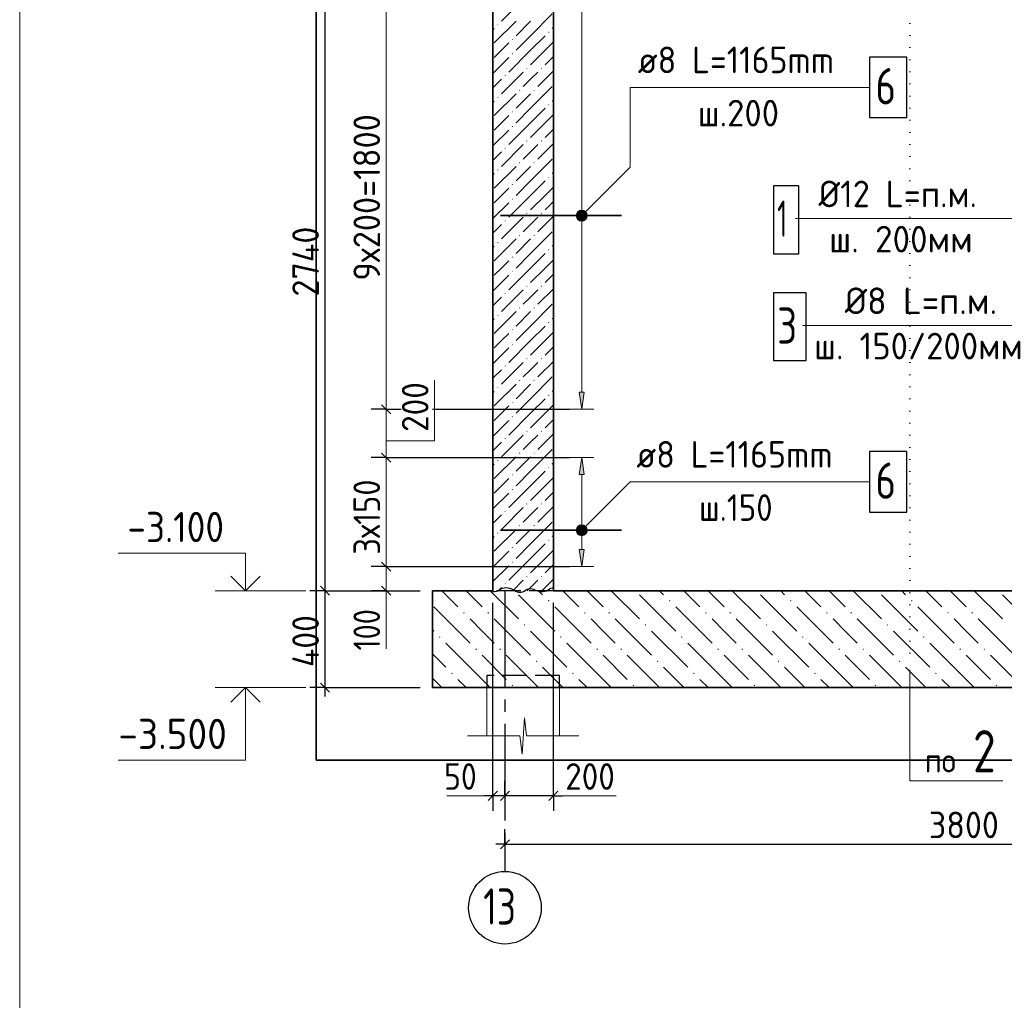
# Model space of a CAD drawing. Header units: millimetres. Extents: x 0 to 42000, y 0 to 29700.
# Tile 18 of 21: x 15180 to 23317, y 16035 to 24140. Entities that reach past the tile are written whole.
import ezdxf

# ---------------------------------------------------------------- set-up
doc = ezdxf.new("R2010")
doc.units = ezdxf.units.MM
for name, pattern in [('______2', [270, 200, -70]), ('______5', [1100, 800, -100, 100, -100]), ('______9', [100, 0, -100])]:
    doc.linetypes.add(name, pattern=pattern)
for name, color, linetype, lineweight in [('Standard', 7, 'Continuous', 25), ('Высотные отметки', 7, 'Continuous', 25), ('ЖБ Плита Фундамента верхний уровень', 7, 'Continuous', 35), ('ЖБ Стена верхний уровень', 7, 'Continuous', 35), ('Позиционная метка линия выноска', 7, 'Continuous', 13), ('Позиционная метка номер позиции', 7, 'Continuous', 13), ('Примечания', 7, 'Continuous', 13), ('Сечения символ', 7, 'Continuous', 25), ('Стена обрамление П-обр.', 7, 'Continuous', 35)]:
    doc.layers.add(name, color=color, linetype=linetype, lineweight=lineweight)
doc.layers.add('Оси', color=7, linetype='______5')
doc.layers.add('Размерная выноска', color=7, linetype='Continuous')
doc.styles.add('ISOCPEUR', font='txt')

msp = doc.modelspace()

# ---------------------------------------------------------------- hatches: boundary and pattern name
at = {"layer": 'ЖБ Плита Фундамента верхний уровень', "linetype": 'Continuous', "lineweight": 18, "transparency": 33554687}
for points in [[(19545, 19337.1), (19551.5, 19343.6), (19558, 19337.1), (19551.5, 19330.6)], [(20545, 19337.1), (20551.5, 19343.6), (20558, 19337.1), (20551.5, 19330.6)], [(21545, 19337.1), (21551.5, 19343.6), (21558, 19337.1), (21551.5, 19330.6)], [(22545, 19337.1), (22551.5, 19343.6), (22558, 19337.1), (22551.5, 19330.6)], [(18845, 19237.1), (18851.5, 19243.6), (18858, 19237.1), (18851.5, 19230.6)], [(19045, 19237.1), (19051.5, 19243.6), (19058, 19237.1), (19051.5, 19230.6)], [(19845, 19237.1), (19851.5, 19243.6), (19858, 19237.1), (19851.5, 19230.6)], [(20045, 19237.1), (20051.5, 19243.6), (20058, 19237.1), (20051.5, 19230.6)], [(20845, 19237.1), (20851.5, 19243.6), (20858, 19237.1), (20851.5, 19230.6)], [(21045, 19237.1), (21051.5, 19243.6), (21058, 19237.1), (21051.5, 19230.6)], [(21845, 19237.1), (21851.5, 19243.6), (21858, 19237.1), (21851.5, 19230.6)], [(22045, 19237.1), (22051.5, 19243.6), (22058, 19237.1), (22051.5, 19230.6)], [(22845, 19237.1), (22851.5, 19243.6), (22858, 19237.1), (22851.5, 19230.6)], [(23045, 19237.1), (23051.5, 19243.6), (23058, 19237.1), (23051.5, 19230.6)], [(19345, 19137.1), (19351.5, 19143.6), (19358, 19137.1), (19351.5, 19130.6)], [(20345, 19137.1), (20351.5, 19143.6), (20358, 19137.1), (20351.5, 19130.6)], [(21345, 19137.1), (21351.5, 19143.6), (21358, 19137.1), (21351.5, 19130.6)], [(22345, 19137.1), (22351.5, 19143.6), (22358, 19137.1), (22351.5, 19130.6)], [(18645, 19037.1), (18651.5, 19043.6), (18658, 19037.1), (18651.5, 19030.6)], [(19645, 19037.1), (19651.5, 19043.6), (19658, 19037.1), (19651.5, 19030.6)], [(20645, 19037.1), (20651.5, 19043.6), (20658, 19037.1), (20651.5, 19030.6)], [(21645, 19037.1), (21651.5, 19043.6), (21658, 19037.1), (21651.5, 19030.6)], [(22645, 19037.1), (22651.5, 19043.6), (22658, 19037.1), (22651.5, 19030.6)], [(18945, 18937.1), (18951.5, 18943.6), (18958, 18937.1), (18951.5, 18930.6)], [(19145, 18937.1), (19151.5, 18943.6), (19158, 18937.1), (19151.5, 18930.6)], [(19945, 18937.1), (19951.5, 18943.6), (19958, 18937.1), (19951.5, 18930.6)], [(20145, 18937.1), (20151.5, 18943.6), (20158, 18937.1), (20151.5, 18930.6)], [(20945, 18937.1), (20951.5, 18943.6), (20958, 18937.1), (20951.5, 18930.6)], [(21145, 18937.1), (21151.5, 18943.6), (21158, 18937.1), (21151.5, 18930.6)], [(21945, 18937.1), (21951.5, 18943.6), (21958, 18937.1), (21951.5, 18930.6)], [(22145, 18937.1), (22151.5, 18943.6), (22158, 18937.1), (22151.5, 18930.6)], [(22945, 18937.1), (22951.5, 18943.6), (22958, 18937.1), (22951.5, 18930.6)], [(23145, 18937.1), (23151.5, 18943.6), (23158, 18937.1), (23151.5, 18930.6)], [(19445, 18837.1), (19451.5, 18843.6), (19458, 18837.1), (19451.5, 18830.6)], [(20445, 18837.1), (20451.5, 18843.6), (20458, 18837.1), (20451.5, 18830.6)], [(21445, 18837.1), (21451.5, 18843.6), (21458, 18837.1), (21451.5, 18830.6)], [(22445, 18837.1), (22451.5, 18843.6), (22458, 18837.1), (22451.5, 18830.6)], [(18745, 18737.1), (18751.5, 18743.6), (18758, 18737.1), (18751.5, 18730.6)], [(19745, 18737.1), (19751.5, 18743.6), (19758, 18737.1), (19751.5, 18730.6)], [(20745, 18737.1), (20751.5, 18743.6), (20758, 18737.1), (20751.5, 18730.6)], [(21745, 18737.1), (21751.5, 18743.6), (21758, 18737.1), (21751.5, 18730.6)], [(22745, 18737.1), (22751.5, 18743.6), (22758, 18737.1), (22751.5, 18730.6)], [(19245, 18637.1), (19251.5, 18643.6), (19258, 18637.1), (19251.5, 18630.6)], [(20245, 18637.1), (20251.5, 18643.6), (20258, 18637.1), (20251.5, 18630.6)], [(21245, 18637.1), (21251.5, 18643.6), (21258, 18637.1), (21251.5, 18630.6)], [(22245, 18637.1), (22251.5, 18643.6), (22258, 18637.1), (22251.5, 18630.6)], [(23245, 18637.1), (23251.5, 18643.6), (23258, 18637.1), (23251.5, 18630.6)]]:
    msp.add_hatch(color=7, dxfattribs=at).paths.add_polyline_path(points, flags=16)
at = {"layer": 'ЖБ Стена верхний уровень', "linetype": 'Continuous', "lineweight": 18, "transparency": 33554687}
for points in [[(19126.5, 24097.1), (19131.5, 24102.1), (19136.5, 24097.1), (19131.5, 24092.1)], [(19546.5, 24037.1), (19551.5, 24042.1), (19556.5, 24037.1), (19551.5, 24032.1)], [(19246.5, 23977.1), (19251.5, 23982.1), (19256.5, 23977.1), (19251.5, 23972.1)], [(19246.5, 23857.1), (19251.5, 23862.1), (19256.5, 23857.1), (19251.5, 23852.1)], [(19186.5, 23677.1), (19191.5, 23682.1), (19196.5, 23677.1), (19191.5, 23672.1)], [(19366.5, 23737.1), (19371.5, 23742.1), (19376.5, 23737.1), (19371.5, 23732.1)], [(19486.5, 23737.1), (19491.5, 23742.1), (19496.5, 23737.1), (19491.5, 23732.1)], [(19306.5, 23557.1), (19311.5, 23562.1), (19316.5, 23557.1), (19311.5, 23552.1)], [(19426.5, 23557.1), (19431.5, 23562.1), (19436.5, 23557.1), (19431.5, 23552.1)], [(19126.5, 23497.1), (19131.5, 23502.1), (19136.5, 23497.1), (19131.5, 23492.1)], [(19546.5, 23437.1), (19551.5, 23442.1), (19556.5, 23437.1), (19551.5, 23432.1)], [(19246.5, 23377.1), (19251.5, 23382.1), (19256.5, 23377.1), (19251.5, 23372.1)], [(19246.5, 23257.1), (19251.5, 23262.1), (19256.5, 23257.1), (19251.5, 23252.1)], [(19366.5, 23137.1), (19371.5, 23142.1), (19376.5, 23137.1), (19371.5, 23132.1)], [(19486.5, 23137.1), (19491.5, 23142.1), (19496.5, 23137.1), (19491.5, 23132.1)], [(19186.5, 23077.1), (19191.5, 23082.1), (19196.5, 23077.1), (19191.5, 23072.1)], [(19306.5, 22957.1), (19311.5, 22962.1), (19316.5, 22957.1), (19311.5, 22952.1)], [(19426.5, 22957.1), (19431.5, 22962.1), (19436.5, 22957.1), (19431.5, 22952.1)], [(19126.5, 22897.1), (19131.5, 22902.1), (19136.5, 22897.1), (19131.5, 22892.2)], [(19546.5, 22837.1), (19551.5, 22842.1), (19556.5, 22837.1), (19551.5, 22832.1)], [(19246.5, 22777.1), (19251.5, 22782.1), (19256.5, 22777.1), (19251.5, 22772.1)], [(19246.5, 22657.1), (19251.5, 22662.1), (19256.5, 22657.1), (19251.5, 22652.1)], [(19366.5, 22537.1), (19371.5, 22542.1), (19376.5, 22537.1), (19371.5, 22532.1)], [(19486.5, 22537.1), (19491.5, 22542.1), (19496.5, 22537.1), (19491.5, 22532.1)], [(19186.5, 22477.1), (19191.5, 22482.1), (19196.5, 22477.1), (19191.5, 22472.1)], [(19126.5, 22297.1), (19131.5, 22302.1), (19136.5, 22297.1), (19131.5, 22292.2)], [(19306.5, 22357.1), (19311.5, 22362.1), (19316.5, 22357.1), (19311.5, 22352.1)], [(19426.5, 22357.1), (19431.5, 22362.1), (19436.5, 22357.1), (19431.5, 22352.1)], [(19546.5, 22237.1), (19551.5, 22242.1), (19556.5, 22237.1), (19551.5, 22232.1)], [(19246.5, 22177.1), (19251.5, 22182.1), (19256.5, 22177.1), (19251.5, 22172.1)], [(19246.5, 22057.1), (19251.5, 22062.1), (19256.5, 22057.1), (19251.5, 22052.1)], [(19366.5, 21937.1), (19371.5, 21942.1), (19376.5, 21937.1), (19371.5, 21932.1)], [(19486.5, 21937.1), (19491.5, 21942.1), (19496.5, 21937.1), (19491.5, 21932.1)], [(19186.5, 21877.1), (19191.5, 21882.1), (19196.5, 21877.1), (19191.5, 21872.1)], [(19306.5, 21757.1), (19311.5, 21762.1), (19316.5, 21757.1), (19311.5, 21752.1)], [(19426.5, 21757.1), (19431.5, 21762.1), (19436.5, 21757.1), (19431.5, 21752.1)], [(19126.5, 21697.1), (19131.5, 21702.1), (19136.5, 21697.1), (19131.5, 21692.2)], [(19246.5, 21577.1), (19251.5, 21582.1), (19256.5, 21577.1), (19251.5, 21572.1)], [(19546.5, 21637.1), (19551.5, 21642.1), (19556.5, 21637.1), (19551.5, 21632.1)], [(19246.5, 21457.1), (19251.5, 21462.1), (19256.5, 21457.1), (19251.5, 21452.1)], [(19366.5, 21337.1), (19371.5, 21342.1), (19376.5, 21337.1), (19371.5, 21332.1)], [(19486.5, 21337.1), (19491.5, 21342.1), (19496.5, 21337.1), (19491.5, 21332.1)], [(19186.5, 21277.1), (19191.5, 21282.1), (19196.5, 21277.1), (19191.5, 21272.1)], [(19306.5, 21157.1), (19311.5, 21162.1), (19316.5, 21157.1), (19311.5, 21152.1)], [(19426.5, 21157.1), (19431.5, 21162.1), (19436.5, 21157.1), (19431.5, 21152.1)], [(19126.5, 21097.1), (19131.5, 21102.1), (19136.5, 21097.1), (19131.5, 21092.2)], [(19546.5, 21037.1), (19551.5, 21042.1), (19556.5, 21037.1), (19551.5, 21032.1)], [(19246.5, 20977.1), (19251.5, 20982.1), (19256.5, 20977.1), (19251.5, 20972.1)], [(19246.5, 20857.1), (19251.5, 20862.1), (19256.5, 20857.1), (19251.5, 20852.1)], [(19186.5, 20677.1), (19191.5, 20682.1), (19196.5, 20677.1), (19191.5, 20672.1)], [(19366.5, 20737.1), (19371.5, 20742.1), (19376.5, 20737.1), (19371.5, 20732.1)], [(19486.5, 20737.1), (19491.5, 20742.1), (19496.5, 20737.1), (19491.5, 20732.1)], [(19306.5, 20557.1), (19311.5, 20562.1), (19316.5, 20557.1), (19311.5, 20552.1)], [(19426.5, 20557.1), (19431.5, 20562.1), (19436.5, 20557.1), (19431.5, 20552.1)], [(19126.5, 20497.1), (19131.5, 20502.1), (19136.5, 20497.1), (19131.5, 20492.2)], [(19546.5, 20437.1), (19551.5, 20442.1), (19556.5, 20437.1), (19551.5, 20432.1)], [(19246.5, 20377.1), (19251.5, 20382.1), (19256.5, 20377.1), (19251.5, 20372.1)], [(19246.5, 20257.1), (19251.5, 20262.1), (19256.5, 20257.1), (19251.5, 20252.1)], [(19366.5, 20137.1), (19371.5, 20142.1), (19376.5, 20137.1), (19371.5, 20132.1)], [(19486.5, 20137.1), (19491.5, 20142.1), (19496.5, 20137.1), (19491.5, 20132.1)], [(19186.5, 20077.1), (19191.5, 20082.1), (19196.5, 20077.1), (19191.5, 20072.1)], [(19306.5, 19957.1), (19311.5, 19962.1), (19316.5, 19957.1), (19311.5, 19952.1)], [(19426.5, 19957.1), (19431.5, 19962.1), (19436.5, 19957.1), (19431.5, 19952.1)], [(19126.5, 19897.1), (19131.5, 19902.1), (19136.5, 19897.1), (19131.5, 19892.2)], [(19246.5, 19777.1), (19251.5, 19782.1), (19256.5, 19777.1), (19251.5, 19772.1)], [(19546.5, 19837.1), (19551.5, 19842.1), (19556.5, 19837.1), (19551.5, 19832.1)], [(19246.5, 19657.1), (19251.5, 19662.1), (19256.5, 19657.1), (19251.5, 19652.1)], [(19366.5, 19537.1), (19371.5, 19542.1), (19376.5, 19537.1), (19371.5, 19532.1)], [(19486.5, 19537.1), (19491.5, 19542.1), (19496.5, 19537.1), (19491.5, 19532.1)], [(19186.5, 19477.1), (19191.5, 19482.1), (19196.5, 19477.1), (19191.5, 19472.1)]]:
    msp.add_hatch(color=7, dxfattribs=at).paths.add_polyline_path(points, flags=16)
at = {"layer": 'Позиционная метка линия выноска', "linetype": 'Continuous', "lineweight": 13, "transparency": 33554687}
for points in [[(19856.4, 22488.2), (19792.7, 22551.8), (19781.3, 22531.5)], [(19867.8, 22508.5), (19813.1, 22563.3), (19792.7, 22551.8)], [(19867.8, 22508.5), (19792.7, 22551.8), (19856.4, 22488.2)], [(19867.8, 22531.5), (19836, 22563.3), (19813.1, 22563.3)], [(19867.8, 22531.5), (19813.1, 22563.3), (19867.8, 22508.5)], [(19836, 22563.3), (19867.8, 22531.5), (19856.4, 22551.8)], [(19856.4, 22488.2), (19781.3, 22531.5), (19836, 22476.7)], [(19836, 22476.7), (19781.3, 22531.5), (19781.3, 22508.5)], [(19836, 22476.7), (19781.3, 22508.5), (19813.1, 22476.7)], [(19813.1, 22476.7), (19781.3, 22508.5), (19792.7, 22488.2)], [(19856.4, 19888.2), (19792.7, 19951.8), (19781.3, 19931.5)], [(19867.8, 19908.5), (19813.1, 19963.3), (19792.7, 19951.8)], [(19867.8, 19908.5), (19792.7, 19951.8), (19856.4, 19888.2)], [(19867.8, 19931.5), (19836, 19963.3), (19813.1, 19963.3)], [(19867.8, 19931.5), (19813.1, 19963.3), (19867.8, 19908.5)], [(19836, 19963.3), (19867.8, 19931.5), (19856.4, 19951.8)], [(19856.4, 19888.2), (19781.3, 19931.5), (19836, 19876.7)], [(19836, 19876.7), (19781.3, 19931.5), (19781.3, 19908.5)], [(19836, 19876.7), (19781.3, 19908.5), (19813.1, 19876.7)], [(19813.1, 19876.7), (19781.3, 19908.5), (19792.7, 19888.2)]]:
    msp.add_hatch(color=7, dxfattribs=at).paths.add_polyline_path(points)
at = {"layer": 'Стена обрамление П-обр.', "linetype": 'Continuous', "lineweight": 13, "transparency": 33554687}
for points in [[(19844.5, 21060), (19824.5, 20920), (19804.5, 21060)], [(19844.5, 19760), (19824.5, 19620), (19804.5, 19760)]]:
    msp.add_hatch(color=7, dxfattribs=at).paths.add_polyline_path(points, flags=16)
msp.add_hatch(color=7, dxfattribs=at).paths.add_polyline_path([(19844.5, 20380), (19824.5, 20520), (19804.5, 20380)])

# ---------------------------------------------------------------- linework, layer by layer
at = {"layer": 'Standard', "color": 7, "linetype": 'Continuous', "lineweight": -3, "transparency": 33554687}
for p, q in [((17702.6, 24900), (17702.6, 19420)), ((18208.3, 20920), (18083.3, 20920)), ((18208.3, 20920), (18333.3, 20920)), ((18208.3, 20920), (18305.3, 20920)), ((18591.3, 20920), (19724.5, 20920)), ((18208.3, 20520), (18083.3, 20520)), ((18208.3, 20520), (18333.3, 20520)), ((18208.3, 20520), (19724.5, 20520)), ((18208.3, 19620), (18083.3, 19620)), ((18208.3, 19620), (18333.3, 19620)), ((18208.3, 19620), (19724.5, 19620)), ((17702.6, 19420), (17577.6, 19420)), ((17702.6, 19420), (17827.6, 19420)), ((17702.6, 19420), (18490.2, 19420)), ((17702.6, 19420), (17702.6, 18620)), ((18208.3, 19420), (18083.3, 19420)), ((18208.3, 19420), (18333.3, 19420)), ((18208.3, 19420), (18490.2, 19420)), ((17702.6, 18620), (17577.6, 18620)), ((17702.6, 18620), (17827.6, 18620)), ((17702.6, 18620), (18490.2, 18620)), ((17702.6, 18620), (17702.6, 18545)), ((19090.2, 17724.7), (19090.2, 17849.7)), ((19190.2, 17724.7), (19190.2, 17849.7)), ((19590.2, 17724.7), (19590.2, 17849.7)), ((19090.2, 17724.7), (19015.2, 17724.7)), ((19090.2, 17724.7), (19090.2, 17599.7)), ((19190.2, 17724.7), (19090.2, 17724.7)), ((19190.2, 17724.7), (19190.2, 17735.3)), ((19190.2, 17724.7), (19190.2, 17599.7)), ((19590.2, 17724.7), (19190.2, 17724.7)), ((19590.2, 17724.7), (19590.2, 17599.7)), ((19590.2, 17724.7), (19665.2, 17724.7)), ((19190.2, 17324.7), (19190.2, 17449.7)), ((19190.2, 17324.7), (19115.2, 17324.7)), ((19190.2, 17324.7), (19190.2, 17199.7)), ((19190.2, 17324.7), (19190.2, 17200)), ((19190.2, 17324.7), (26790.2, 17324.7))]:
    msp.add_line(p, q, dxfattribs=at)
at = {"layer": 'Standard', "color": 7, "linetype": 'Continuous', "lineweight": 25, "transparency": 33554687}
for p, q in [((18170.8, 20957.5), (18245.8, 20882.5)), ((18170.8, 20557.5), (18245.8, 20482.5)), ((18170.8, 19657.5), (18245.8, 19582.5)), ((17665.1, 19457.5), (17740.1, 19382.5)), ((18170.8, 19457.5), (18245.8, 19382.5)), ((17665.1, 18657.5), (17740.1, 18582.5)), ((19127.7, 17762.2), (19052.7, 17687.2)), ((19227.7, 17762.2), (19152.7, 17687.2)), ((19627.7, 17762.2), (19552.7, 17687.2)), ((19152.7, 17287.2), (19227.7, 17362.2))]:
    msp.add_line(p, q, dxfattribs=at)
at = {"layer": 'Standard', "color": 7, "linetype": 'Continuous', "lineweight": 13, "transparency": 33554687}
for p, q in [((18208.3, 20920), (18208.3, 20520)), ((18208.3, 20520), (18208.3, 19620)), ((18208.3, 19620), (18208.3, 19420)), ((18208.3, 19420), (18208.3, 19345)), ((19332.8, 18070), (19351.2, 18370)), ((19351.2, 18370), (19369.6, 18220)), ((18882, 18220), (19314.4, 18220)), ((19314.4, 18220), (19332.8, 18070)), ((19369.6, 18220), (19802, 18220)), ((19802, 18220), (19802, 18220))]:
    msp.add_line(p, q, dxfattribs=at)
at = {"layer": 'Standard', "color": 7, "linetype": 'Continuous', "lineweight": 18, "transparency": 33554687}
for p, q in [((19040.2, 18620), (19040.2, 18220)), ((19640.2, 18220), (19640.2, 18620))]:
    msp.add_line(p, q, dxfattribs=at)
at = {"layer": 'Standard', "color": 7, "linetype": 'Continuous', "lineweight": 13, "transparency": 33554687}
for points in [[(41500, 29200), (15180, 29200), (15180, 6000), (41500, 6000), (41500, 29200)], [(18208.3, 24520), (18208.3, 24453.6), (18208.3, 24453.6), (18208.3, 20920)]]:
    msp.add_lwpolyline(points, dxfattribs=at)
at = {"layer": 'Standard', "color": 254, "linetype": 'Continuous', "lineweight": 35, "true_color": 0xc4c4ff, "transparency": 33554687}
msp.add_lwpolyline([(17630.2, 18020), (27790.2, 18020), (27790.2, 26100), (17630.2, 26100), (17630.2, 18020)], dxfattribs=at)
at = {"layer": 'Standard', "color": 7, "linetype": 'Continuous', "lineweight": -3, "transparency": 33554687}
for points in [[(19090.2, 17724.7), (19090.2, 17741.7), (19090.2, 17741.7), (19090.2, 19320)], [(19590.2, 17724.7), (19590.2, 17741.7), (19590.2, 17741.7), (19590.2, 19320)]]:
    msp.add_lwpolyline(points, dxfattribs=at)
at = {"layer": 'Высотные отметки', "color": 7, "linetype": 'Continuous', "lineweight": 35, "transparency": 33554687}
for p, q in [((17045, 19420), (16923.8, 19541.2)), ((17045, 19420), (16923.8, 19541.2)), ((17045, 19420), (17166.2, 19541.2)), ((17045, 19420), (17166.2, 19541.2)), ((17045, 18620), (16923.8, 18498.8)), ((17045, 18620), (16923.8, 18498.8)), ((17045, 18620), (17166.2, 18498.8)), ((17045, 18620), (17166.2, 18498.8))]:
    msp.add_line(p, q, dxfattribs=at)
at = {"layer": 'Высотные отметки', "color": 7, "linetype": 'Continuous', "lineweight": 13, "transparency": 33554687}
for p, q in [((17545, 19420), (16795, 19420)), ((17545, 19420), (16795, 19420)), ((17545, 18620), (16795, 18620)), ((17545, 18620), (16795, 18620))]:
    msp.add_line(p, q, dxfattribs=at)
for points in [[(17045, 19420), (17045, 19730.1), (15995, 19730.1)], [(17045, 19420), (17045, 19730.1), (15995, 19730.1)], [(17045, 18620), (17045, 18020), (15995, 18020)], [(17045, 18620), (17045, 18020), (15995, 18020)]]:
    msp.add_lwpolyline(points, dxfattribs=at)
at = {"layer": 'ЖБ Плита Фундамента верхний уровень', "color": 7, "linetype": 'Continuous', "lineweight": 35, "transparency": 33554687}
for p, q in [((18590.2, 19420), (18590.2, 18620)), ((19090.2, 19420), (18590.2, 19420)), ((27590.2, 19420), (19590.2, 19420)), ((18590.2, 18620), (27590.2, 18620))]:
    msp.add_line(p, q, dxfattribs=at)
at = {"layer": 'ЖБ Плита Фундамента верхний уровень', "color": 252, "linetype": 'Continuous', "lineweight": 18, "true_color": 0x8f8f8f, "transparency": 33554687}
for p, q in [((18668.7, 19420), (18801.5, 19287.2)), ((18868.7, 19420), (19001.5, 19287.2)), ((19068.7, 19420), (19301.5, 19187.2)), ((19301.5, 19387.2), (19601.5, 19087.2)), ((19501.5, 19387.2), (19468.7, 19420)), ((19668.7, 19420), (19801.5, 19287.2)), ((19868.7, 19420), (20001.5, 19287.2)), ((20068.7, 19420), (20301.5, 19187.2)), ((20301.5, 19387.2), (20601.5, 19087.2)), ((20501.5, 19387.2), (20468.7, 19420)), ((20668.7, 19420), (20801.5, 19287.2)), ((20868.7, 19420), (21001.5, 19287.2)), ((21068.7, 19420), (21301.5, 19187.2)), ((21301.5, 19387.2), (21601.5, 19087.2)), ((21501.5, 19387.2), (21468.7, 19420)), ((21668.7, 19420), (21801.5, 19287.2)), ((21868.7, 19420), (22001.5, 19287.2)), ((22068.7, 19420), (22301.5, 19187.2)), ((22301.5, 19387.2), (22601.5, 19087.2)), ((22501.5, 19387.2), (22468.7, 19420)), ((22668.7, 19420), (22801.5, 19287.2)), ((22868.7, 19420), (23001.5, 19287.2)), ((23068.7, 19420), (23301.5, 19187.2)), ((23301.5, 19387.2), (23601.5, 19087.2)), ((18601.5, 19287.2), (18901.5, 18987.2)), ((19601.5, 19287.2), (19901.5, 18987.2)), ((20601.5, 19287.2), (20901.5, 18987.2)), ((21601.5, 19287.2), (21901.5, 18987.2)), ((22601.5, 19287.2), (22901.5, 18987.2)), ((19001.5, 19087.2), (18901.5, 19187.2)), ((19101.5, 19187.2), (19401.5, 18887.2)), ((20001.5, 19087.2), (19901.5, 19187.2)), ((20101.5, 19187.2), (20401.5, 18887.2)), ((21001.5, 19087.2), (20901.5, 19187.2)), ((21101.5, 19187.2), (21401.5, 18887.2)), ((22001.5, 19087.2), (21901.5, 19187.2)), ((22101.5, 19187.2), (22401.5, 18887.2)), ((23001.5, 19087.2), (22901.5, 19187.2)), ((23101.5, 19187.2), (23401.5, 18887.2)), ((18590.2, 19098.5), (18601.5, 19087.2)), ((19101.5, 18987.2), (19001.5, 19087.2)), ((19401.5, 19087.2), (19701.5, 18787.2)), ((20101.5, 18987.2), (20001.5, 19087.2)), ((20401.5, 19087.2), (20701.5, 18787.2)), ((21101.5, 18987.2), (21001.5, 19087.2)), ((21401.5, 19087.2), (21701.5, 18787.2)), ((22101.5, 18987.2), (22001.5, 19087.2)), ((22401.5, 19087.2), (22701.5, 18787.2)), ((23101.5, 18987.2), (23001.5, 19087.2)), ((19001.5, 18687.2), (18701.5, 18987.2)), ((20001.5, 18687.2), (19701.5, 18987.2)), ((21001.5, 18687.2), (20701.5, 18987.2)), ((22001.5, 18687.2), (21701.5, 18987.2)), ((23001.5, 18687.2), (22701.5, 18987.2)), ((18590.2, 18898.5), (18701.5, 18787.2)), ((19001.5, 18887.2), (19201.5, 18687.2)), ((19201.5, 18887.2), (19468.7, 18620)), ((20001.5, 18887.2), (20201.5, 18687.2)), ((20201.5, 18887.2), (20468.7, 18620)), ((21001.5, 18887.2), (21201.5, 18687.2)), ((21201.5, 18887.2), (21468.7, 18620)), ((22001.5, 18887.2), (22201.5, 18687.2)), ((22201.5, 18887.2), (22468.7, 18620)), ((23001.5, 18887.2), (23201.5, 18687.2)), ((23201.5, 18887.2), (23468.7, 18620)), ((19668.7, 18620), (19501.5, 18787.2)), ((20668.7, 18620), (20501.5, 18787.2)), ((21668.7, 18620), (21501.5, 18787.2)), ((22668.7, 18620), (22501.5, 18787.2)), ((18668.7, 18620), (18590.2, 18698.5)), ((18801.5, 18687.2), (18868.7, 18620)), ((19001.5, 18687.2), (19068.7, 18620)), ((19801.5, 18687.2), (19868.7, 18620)), ((20001.5, 18687.2), (20068.7, 18620)), ((20801.5, 18687.2), (20868.7, 18620)), ((21001.5, 18687.2), (21068.7, 18620)), ((21801.5, 18687.2), (21868.7, 18620)), ((22001.5, 18687.2), (22068.7, 18620)), ((22801.5, 18687.2), (22868.7, 18620)), ((23001.5, 18687.2), (23068.7, 18620))]:
    msp.add_line(p, q, dxfattribs=at)
at = {"layer": 'ЖБ Стена верхний уровень', "color": 7, "linetype": 'Continuous', "lineweight": 35, "transparency": 33554687}
for p, q in [((19090.2, 24900), (19090.2, 19420)), ((19590.2, 19420), (19590.2, 24900))]:
    msp.add_line(p, q, dxfattribs=at)
at = {"layer": 'ЖБ Стена верхний уровень', "color": 251, "linetype": 'Continuous', "lineweight": 18, "true_color": 0x494949, "transparency": 33554687}
for p, q in [((19341.5, 24307.1), (19161.5, 24127.1)), ((19401.5, 24007.1), (19581.5, 24187.2)), ((19281.5, 24127.1), (19101.5, 23947.1)), ((19401.5, 24127.1), (19281.5, 24007.1)), ((19090.2, 24055.8), (19101.5, 24067.2)), ((19401.5, 24007.1), (19281.5, 23887.2)), ((19521.5, 24007.1), (19401.5, 23887.2)), ((19590.2, 24075.8), (19581.5, 24067.2)), ((19161.5, 23887.2), (19221.5, 23947.1)), ((19521.5, 23887.2), (19590.2, 23955.8)), ((19101.5, 23827.1), (19161.5, 23887.2)), ((19401.5, 23887.2), (19221.5, 23707.1)), ((19521.5, 23887.2), (19401.5, 23767.2)), ((19221.5, 23827.1), (19090.2, 23695.8)), ((19590.2, 23835.8), (19521.5, 23767.2)), ((19341.5, 23707.1), (19161.5, 23527.1)), ((19401.5, 23647.1), (19461.5, 23707.1)), ((19590.2, 23715.8), (19461.5, 23587.2)), ((19161.5, 23647.1), (19090.2, 23575.8)), ((19341.5, 23587.2), (19401.5, 23647.1)), ((19281.5, 23527.1), (19101.5, 23347.1)), ((19401.5, 23527.1), (19281.5, 23407.1)), ((19401.5, 23407.1), (19581.5, 23587.2)), ((19090.2, 23455.8), (19101.5, 23467.2)), ((19590.2, 23475.8), (19581.5, 23467.2)), ((19401.5, 23407.1), (19281.5, 23287.2)), ((19521.5, 23407.1), (19401.5, 23287.2)), ((19521.5, 23287.2), (19590.2, 23355.8)), ((19101.5, 23227.1), (19161.5, 23287.2)), ((19161.5, 23287.2), (19221.5, 23347.1)), ((19401.5, 23287.2), (19221.5, 23107.1)), ((19521.5, 23287.2), (19401.5, 23167.2)), ((19221.5, 23227.1), (19090.2, 23095.8)), ((19590.2, 23235.8), (19521.5, 23167.2)), ((19590.2, 23115.8), (19461.5, 22987.2)), ((19161.5, 23047.1), (19090.2, 22975.8)), ((19341.5, 23107.1), (19161.5, 22927.1)), ((19341.5, 22987.2), (19401.5, 23047.1)), ((19401.5, 23047.1), (19461.5, 23107.1)), ((19401.5, 22807.1), (19581.5, 22987.2)), ((19090.2, 22855.8), (19101.5, 22867.2)), ((19281.5, 22927.1), (19101.5, 22747.1)), ((19401.5, 22927.1), (19281.5, 22807.1)), ((19590.2, 22875.8), (19581.5, 22867.2)), ((19401.5, 22807.1), (19281.5, 22687.2)), ((19521.5, 22807.1), (19401.5, 22687.2)), ((19161.5, 22687.2), (19221.5, 22747.1)), ((19521.5, 22687.2), (19590.2, 22755.8)), ((19221.5, 22627.1), (19090.2, 22495.8)), ((19101.5, 22627.1), (19161.5, 22687.2)), ((19401.5, 22687.2), (19221.5, 22507.1)), ((19521.5, 22687.2), (19401.5, 22567.2)), ((19590.2, 22635.8), (19521.5, 22567.2)), ((19341.5, 22507.1), (19161.5, 22327.1)), ((19401.5, 22447.1), (19461.5, 22507.1)), ((19590.2, 22515.8), (19461.5, 22387.2)), ((19161.5, 22447.1), (19090.2, 22375.8)), ((19341.5, 22387.2), (19401.5, 22447.1)), ((19401.5, 22207.1), (19581.5, 22387.2)), ((19281.5, 22327.1), (19101.5, 22147.1)), ((19401.5, 22327.1), (19281.5, 22207.1)), ((19090.2, 22255.8), (19101.5, 22267.2)), ((19590.2, 22275.8), (19581.5, 22267.2)), ((19161.5, 22087.2), (19221.5, 22147.1)), ((19401.5, 22207.1), (19281.5, 22087.2)), ((19521.5, 22207.1), (19401.5, 22087.2)), ((19521.5, 22087.2), (19590.2, 22155.8)), ((19101.5, 22027.1), (19161.5, 22087.2)), ((19401.5, 22087.2), (19221.5, 21907.1)), ((19521.5, 22087.2), (19401.5, 21967.2)), ((19221.5, 22027.1), (19090.2, 21895.8)), ((19590.2, 22035.8), (19521.5, 21967.2)), ((19341.5, 21907.1), (19161.5, 21727.1)), ((19401.5, 21847.1), (19461.5, 21907.1)), ((19590.2, 21915.8), (19461.5, 21787.2)), ((19161.5, 21847.1), (19090.2, 21775.8)), ((19341.5, 21787.2), (19401.5, 21847.1)), ((19281.5, 21727.1), (19101.5, 21547.1)), ((19401.5, 21727.1), (19281.5, 21607.1)), ((19401.5, 21607.1), (19581.5, 21787.2)), ((19090.2, 21655.8), (19101.5, 21667.2)), ((19590.2, 21675.8), (19581.5, 21667.2)), ((19401.5, 21607.1), (19281.5, 21487.2)), ((19521.5, 21607.1), (19401.5, 21487.2)), ((19101.5, 21427.1), (19161.5, 21487.2)), ((19161.5, 21487.2), (19221.5, 21547.1)), ((19401.5, 21487.2), (19221.5, 21307.1)), ((19521.5, 21487.2), (19401.5, 21367.2)), ((19521.5, 21487.2), (19590.2, 21555.8)), ((19221.5, 21427.1), (19090.2, 21295.8)), ((19590.2, 21435.8), (19521.5, 21367.2)), ((19161.5, 21247.1), (19090.2, 21175.8)), ((19341.5, 21307.1), (19161.5, 21127.1)), ((19341.5, 21187.2), (19401.5, 21247.1)), ((19401.5, 21247.1), (19461.5, 21307.1)), ((19590.2, 21315.8), (19461.5, 21187.2)), ((19401.5, 21007.1), (19581.5, 21187.2)), ((19281.5, 21127.1), (19101.5, 20947.1)), ((19401.5, 21127.1), (19281.5, 21007.1)), ((19590.2, 21075.8), (19581.5, 21067.2)), ((19090.2, 21055.8), (19101.5, 21067.2)), ((19401.5, 21007.1), (19281.5, 20887.2)), ((19521.5, 21007.1), (19401.5, 20887.2)), ((19161.5, 20887.2), (19221.5, 20947.1)), ((19521.5, 20887.2), (19590.2, 20955.8)), ((19101.5, 20827.1), (19161.5, 20887.2)), ((19401.5, 20887.2), (19221.5, 20707.1)), ((19521.5, 20887.2), (19401.5, 20767.2)), ((19590.2, 20835.8), (19521.5, 20767.2)), ((19221.5, 20827.1), (19090.2, 20695.8)), ((19341.5, 20707.1), (19161.5, 20527.1)), ((19401.5, 20647.1), (19461.5, 20707.1)), ((19590.2, 20715.8), (19461.5, 20587.2)), ((19161.5, 20647.1), (19090.2, 20575.8)), ((19341.5, 20587.2), (19401.5, 20647.1)), ((19401.5, 20407.1), (19581.5, 20587.2)), ((19281.5, 20527.1), (19101.5, 20347.1)), ((19401.5, 20527.1), (19281.5, 20407.1)), ((19090.2, 20455.8), (19101.5, 20467.2)), ((19590.2, 20475.8), (19581.5, 20467.2)), ((19161.5, 20287.2), (19221.5, 20347.1)), ((19401.5, 20407.1), (19281.5, 20287.2)), ((19521.5, 20407.1), (19401.5, 20287.2)), ((19521.5, 20287.2), (19590.2, 20355.8)), ((19101.5, 20227.1), (19161.5, 20287.2)), ((19401.5, 20287.2), (19221.5, 20107.1)), ((19521.5, 20287.2), (19401.5, 20167.2)), ((19221.5, 20227.1), (19090.2, 20095.8)), ((19590.2, 20235.8), (19521.5, 20167.2)), ((19341.5, 20107.1), (19161.5, 19927.1)), ((19401.5, 20047.1), (19461.5, 20107.1)), ((19590.2, 20115.8), (19461.5, 19987.2)), ((19161.5, 20047.1), (19090.2, 19975.8)), ((19341.5, 19987.2), (19401.5, 20047.1)), ((19401.5, 19807.1), (19581.5, 19987.2)), ((19090.2, 19855.8), (19101.5, 19867.2)), ((19281.5, 19927.1), (19101.5, 19747.1)), ((19401.5, 19927.1), (19281.5, 19807.1)), ((19590.2, 19875.8), (19581.5, 19867.2)), ((19401.5, 19807.1), (19281.5, 19687.2)), ((19521.5, 19807.1), (19401.5, 19687.2)), ((19161.5, 19687.2), (19221.5, 19747.1)), ((19521.5, 19687.2), (19590.2, 19755.8)), ((19221.5, 19627.1), (19090.2, 19495.8)), ((19101.5, 19627.1), (19161.5, 19687.2)), ((19401.5, 19687.2), (19221.5, 19507.1)), ((19521.5, 19687.2), (19401.5, 19567.2)), ((19590.2, 19635.8), (19521.5, 19567.2)), ((19161.5, 19447.1), (19134.4, 19420)), ((19341.5, 19507.1), (19254.4, 19420)), ((19374.4, 19420), (19401.5, 19447.1)), ((19401.5, 19447.1), (19461.5, 19507.1)), ((19590.2, 19515.8), (19494.4, 19420))]:
    msp.add_line(p, q, dxfattribs=at)
at = {"layer": 'Оси', "color": 8, "linetype": '______5', "lineweight": -3, "transparency": 33554687}
msp.add_line((19190.2, 19420), (19190.2, 17100), dxfattribs=at)
at = {"layer": 'Оси', "color": 7, "linetype": 'Continuous', "lineweight": -3, "transparency": 33554687}
msp.add_circle((19190.2, 16800), 300, dxfattribs=at)
at = {"layer": 'Позиционная метка линия выноска', "color": 7, "linetype": 'Continuous', "lineweight": 13, "transparency": 33554687}
for p, q in [((19792.7, 22551.8), (19792.7, 22551.8)), ((19856.4, 22551.8), (19856.4, 22551.8)), ((19792.7, 22488.2), (19792.7, 22488.2)), ((19856.4, 22488.2), (19856.4, 22488.2)), ((19792.7, 19951.8), (19792.7, 19951.8)), ((19856.4, 19951.8), (19856.4, 19951.8)), ((19792.7, 19888.2), (19792.7, 19888.2)), ((19856.4, 19888.2), (19856.4, 19888.2))]:
    msp.add_line(p, q, dxfattribs=at)
for points in [[(22202.5, 23580), (20224.5, 23580), (20224.5, 22920), (19824.5, 22520)], [(22202.5, 20320), (20224.5, 20320), (19824.5, 19920)]]:
    msp.add_lwpolyline(points, dxfattribs=at)
for centre in [(19824.5, 22520), (19824.5, 19920)]:
    msp.add_circle(centre, 45, dxfattribs=at)
at = {"layer": 'Позиционная метка номер позиции', "color": 7, "linetype": 'Continuous', "lineweight": 25, "transparency": 33554687}
for points in [[(21410.1, 22205.2), (21620.1, 22205.2), (21620.1, 22765.2), (21410.1, 22765.2), (21410.1, 22205.2)], [(21410.1, 21321.8), (21680.1, 21321.8), (21680.1, 21881.8), (21410.1, 21881.8), (21410.1, 21321.8)]]:
    msp.add_lwpolyline(points, dxfattribs=at)
at = {"layer": 'Позиционная метка номер позиции', "color": 7, "linetype": 'Continuous', "lineweight": 13, "transparency": 33554687}
for points in [[(21650.1, 21611.8), (24033, 21611.8), (24033, 22599.2)], [(21590.1, 22495.2), (23017, 22495.2), (24411.4, 22495.2)]]:
    msp.add_lwpolyline(points, dxfattribs=at)
at = {"layer": 'Примечания', "color": 253, "linetype": '______2', "lineweight": -3, "true_color": 0xababab, "transparency": 33554687}
for p, q in [((19590.2, 19420), (19090.2, 19420)), ((19040.2, 18720), (19040.2, 18620)), ((19640.2, 18720), (19040.2, 18720)), ((19640.2, 18620), (19640.2, 18720))]:
    msp.add_line(p, q, dxfattribs=at)
at = {"layer": 'Примечания', "color": 7, "linetype": 'Continuous', "lineweight": 25, "transparency": 33554687}
for points in [[(19090.2, 19414.7), (19105, 19414.6), (19121, 19416.3), (19135.4, 19420.3), (19147, 19426.8), (19157, 19434.6), (19168.6, 19441.2), (19183.4, 19445.1), (19199, 19447.4), (19214.6, 19444.8), (19229, 19440.6), (19243, 19435.8), (19255, 19429.4), (19266.2, 19422.4), (19277.4, 19415.6), (19291, 19410.2), (19306.2, 19407.3), (19322.2, 19407.8), (19337.8, 19410.9), (19349.4, 19417.3), (19359.8, 19424.8), (19371, 19431.7), (19384.6, 19436.8), (19400.6, 19437.9), (19416.2, 19435), (19430.2, 19430.5), (19443.8, 19425.4), (19457.8, 19420.4), (19471.4, 19415.6), (19487, 19413.3), (19490.2, 19413.1)], [(19490.2, 19414.7), (19505, 19414.6), (19521, 19416.3), (19535.4, 19420.3), (19547, 19426.8), (19557, 19434.6), (19568.6, 19441.2), (19583.4, 19445.1), (19590.2, 19446.1)]]:
    msp.add_lwpolyline(points, dxfattribs=at)
at = {"layer": 'Размерная выноска', "color": 7, "linetype": 'Continuous', "lineweight": 13, "transparency": 33554687}
for p, q in [((18208.3, 19420), (18208.3, 18940)), ((19090.2, 17724.7), (18710.2, 17724.7)), ((20110.2, 17724.7), (19590.2, 17724.7))]:
    msp.add_line(p, q, dxfattribs=at)
msp.add_lwpolyline([(18208.3, 20659.2), (18608.3, 20659.2), (18608.3, 21161.7)], dxfattribs=at)
at = {"layer": 'Сечения символ', "color": 7, "linetype": '______9', "lineweight": 13, "transparency": 33554687}
msp.add_line((22537.1, 25109.7), (22537.1, 18766.3), dxfattribs=at)
at = {"layer": 'Сечения символ', "color": 7, "linetype": 'Continuous', "lineweight": 13, "transparency": 33554687}
msp.add_lwpolyline([(22537.1, 18766.3), (22537.1, 17849.8), (23305.5, 17849.8)], dxfattribs=at)
at = {"layer": 'Стена обрамление П-обр.', "color": 251, "linetype": 'Continuous', "lineweight": 13, "true_color": 0x494949, "transparency": 33554687}
for p, q in [((19824.5, 21060), (19824.5, 24380)), ((19824.5, 20920), (19804.5, 21060)), ((19804.5, 21060), (19844.5, 21060)), ((19844.5, 21060), (19824.5, 20920)), ((19824.5, 20920), (19724.5, 20920)), ((19824.5, 20920), (19924.5, 20920)), ((19824.5, 20920), (19824.5, 20920)), ((19824.5, 20520), (19724.5, 20520)), ((19824.5, 20520), (19804.5, 20380)), ((19844.5, 20380), (19824.5, 20520)), ((19824.5, 20520), (19924.5, 20520)), ((19824.5, 20520), (19824.5, 20520)), ((19804.5, 20380), (19844.5, 20380)), ((19824.5, 19760), (19824.5, 20380)), ((19824.5, 19620), (19804.5, 19760)), ((19804.5, 19760), (19844.5, 19760)), ((19844.5, 19760), (19824.5, 19620)), ((19824.5, 19620), (19724.5, 19620)), ((19824.5, 19620), (19924.5, 19620)), ((19824.5, 19620), (19824.5, 19620))]:
    msp.add_line(p, q, dxfattribs=at)
at = {"layer": 'Стена обрамление П-обр.', "color": 7, "linetype": 'Continuous', "lineweight": 35, "transparency": 33554687}
for p, q in [((19154.2, 22520), (20154.2, 22520)), ((19154.2, 19920), (20154.2, 19920))]:
    msp.add_line(p, q, dxfattribs=at)
at = {"layer": 'Стена обрамление П-обр.', "color": 7, "linetype": 'Continuous', "lineweight": 25, "transparency": 33554687}
for points in [[(22202.5, 23330), (22512.5, 23330), (22512.5, 23830), (22202.5, 23830), (22202.5, 23330)], [(22202.5, 20070), (22512.5, 20070), (22512.5, 20570), (22202.5, 20570), (22202.5, 20070)]]:
    msp.add_lwpolyline(points, dxfattribs=at)

# ---------------------------------------------------------------- texts
at = {"layer": 'Standard', "color": 7, "linetype": 'Continuous', "lineweight": 25, "transparency": 33554687, "char_height": 220, "attachment_point": 7, "rotation": 90, "style": 'ISOCPEUR'}
for s, insert, width in [('\\W0.94;9х200=1800', (18158.3, 21983), 1598.703), ('\\W0.93;2740', (17652.6, 21852), 740.386), ('\\W0.91;200', (18558.3, 20732.8), 561.981), ('\\W0.89;3х150', (18158.3, 19718), 823.562), ('\\W0.83;100', (18158.3, 18926.5), 508.571), ('\\W0.92;400', (17652.6, 18789), 584.446)]:
    msp.add_mtext(s, dxfattribs=dict(at, insert=insert, width=width))
at = {"layer": 'Standard', "color": 7, "linetype": 'Continuous', "lineweight": 25, "transparency": 33554687, "char_height": 220, "attachment_point": 7, "style": 'ISOCPEUR'}
for s, insert, width in [('\\W0.87;50', (18686.7, 17774.7), 403.924), ('\\W0.91;200', (19687.7, 17774.7), 561.988), ('\\W0.93;3800', (22693.2, 17374.7), 718.101)]:
    msp.add_mtext(s, dxfattribs=dict(at, insert=insert, width=width))
at = {"layer": 'Высотные отметки', "color": 7, "linetype": 'Continuous', "lineweight": 25, "transparency": 33554687, "char_height": 250, "attachment_point": 7, "style": 'ISOCPEUR'}
for s, insert, width in [('\\W0.90;-3.100', (16070, 19821.7), 1011.758), ('\\W0.95;-3.500', (15995, 18111.7), 1067.871)]:
    msp.add_mtext(s, dxfattribs=dict(at, insert=insert, width=width))
at = {"layer": 'Оси', "color": 7, "linetype": 'Continuous', "lineweight": 25, "transparency": 33554687, "insert": (19010.2, 16660), "char_height": 300, "width": 472.289, "attachment_point": 7, "style": 'ISOCPEUR'}
msp.add_mtext('\\W0.75;13', dxfattribs=at)
at = {"layer": 'Позиционная метка номер позиции', "color": 7, "linetype": 'Continuous', "lineweight": 25, "transparency": 33554687, "attachment_point": 7, "style": 'ISOCPEUR'}
for s, insert, char_height, width in [('\\W0.94;Ø12 L=п.м.', (21781.3, 22589.7), 220, 1488.69), ('\\W0.56;1', (21440.1, 22345.2), 300, 233.343), ('\\W0.96;ш. 200мм', (21869.3, 22215.7), 220, 1315.474), ('\\W0.97;Ø8 L=п.м.', (21998.3, 21706.3), 220, 1381.587), ('\\W0.78;3', (21440.1, 21461.8), 300, 326.407), ('\\W0.95;ш. 150/200мм', (21745.3, 21332.3), 220, 1885.784)]:
    msp.add_mtext(s, dxfattribs=dict(at, insert=insert, char_height=char_height, width=width))
at = {"layer": 'Сечения символ', "color": 7, "linetype": 'Continuous', "lineweight": 18, "transparency": 33554687, "attachment_point": 7, "style": 'ISOCPEUR'}
for s, insert, char_height, width in [('\\W0.78;2', (23058.8, 17918.1), 350, 380.809), ('\\W0.91;по ', (22658.8, 17918.1), 200, 490.692)]:
    msp.add_mtext(s, dxfattribs=dict(at, insert=insert, char_height=char_height, width=width))
at = {"layer": 'Стена обрамление П-обр.', "color": 7, "linetype": 'Continuous', "lineweight": 13, "transparency": 33554687, "attachment_point": 7, "style": 'ISOCPEUR'}
for s, insert, char_height, width in [('\\W0.93;ø8 L=1165mm ', (20288.5, 23697.3), 220, 1949.982), ('\\W0.78;6', (22252.5, 23440), 300, 326.407), ('\\W0.95;ш.200 ', (20783.5, 23257.3), 220, 962.129), ('\\W0.93;ø8 L=1165mm ', (20276.5, 20437.3), 220, 1949.982), ('\\W0.78;6', (22252.5, 20180), 300, 326.407), ('\\W0.90;ш.150 ', (20793.5, 19997.3), 220, 912.907)]:
    msp.add_mtext(s, dxfattribs=dict(at, insert=insert, char_height=char_height, width=width))

doc.saveas('drawing.dxf')
